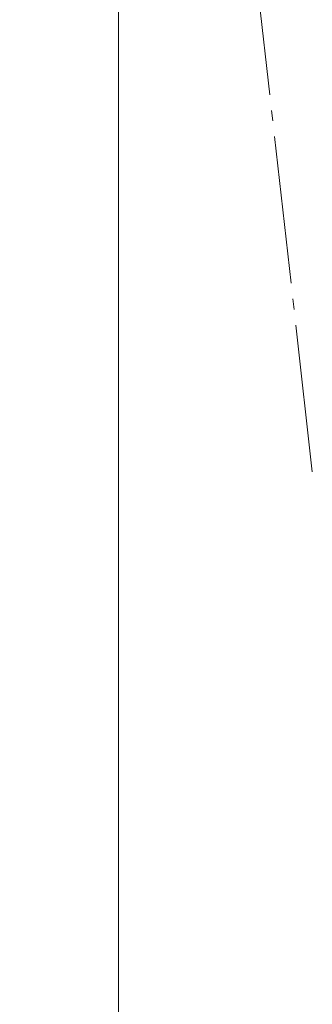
# Model space of a CAD drawing. Header units: millimetres. Extents: x -38031 to 110605, y -30229 to 92226.
# Tile 106 of 194: x 39230 to 39615, y 1458 to 2756. Entities that reach past the tile are written whole.
import ezdxf

# ---------------------------------------------------------------- set-up
doc = ezdxf.new("R2010")
doc.units = ezdxf.units.MM
doc.header["$LTSCALE"] = 50
doc.linetypes.add('STYLE_07', pattern=[1.875, 0.625, -0.20828, 0.625, -0.20836, 0.06943, -0.13893])
doc.linetypes.add('STYLE_11', pattern=[5, 3.888855, -0.416718, 0.277786, -0.416641])
for name, color, linetype, lineweight in [('00 ALGEMEEN', 7, 'Continuous', 15), ('05 LINE-.Stramien', 1, 'STYLE_11', 15), ('stramien', 1, 'Continuous', 15)]:
    doc.layers.add(name, color=color, linetype=linetype, lineweight=lineweight)
doc.layers.add('BOUWKUNDIG', color=8, linetype='Continuous')

# ---------------------------------------------------------------- blocks, each defined once
blk = doc.blocks.new('metselwerk zo gevel 1e verd')
at = {"layer": '05 LINE-.Stramien', "color": 8}
blk.add_line((-49052.5, -2275.00786), (-49052.5, 1174.99214), dxfattribs=at)
blk = doc.blocks.new('200254 W 211 30-06-2008')
at = {"layer": 'stramien', "linetype": 'STYLE_07', "ltscale": 50}
blk.add_line((19821.949, 2695.425), (19821.949, 4240.025), dxfattribs=at)
at = {"layer": '00 ALGEMEEN', "color": 0, "xscale": 0.02, "yscale": 0.02, "zscale": 0.02, "rotation": 6.40755072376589}
blk.add_blockref('metselwerk zo gevel 1e verd', (20796.892, 3213.846), dxfattribs=at)

msp = doc.modelspace()

# ---------------------------------------------------------------- block references
at = {"layer": 'BOUWKUNDIG', "xscale": 50, "yscale": 50, "zscale": 50}
msp.add_blockref('200254 W 211 30-06-2008', (-951737.5, -150797.3), dxfattribs=at)

doc.saveas('drawing.dxf')
